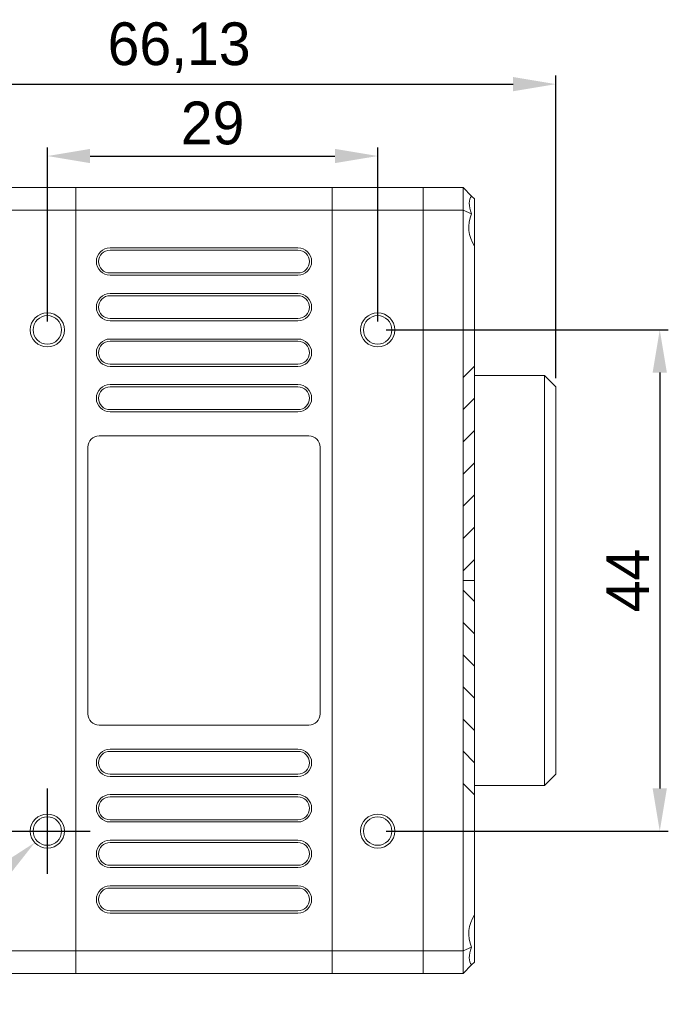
# Model space of a CAD drawing. Header units: millimetres. Extents: x 0 to 297, y 0 to 210.
# Tile 13 of 48: x 143 to 181, y 32 to 89. Entities that reach past the tile are written whole.
import ezdxf

# ---------------------------------------------------------------- set-up
doc = ezdxf.new("R2010")
doc.units = ezdxf.units.MM
doc.layers.add('1', color=7, linetype='Continuous', true_color=0xffffff)
doc.styles.add('LL', font='txt')
doc.dimstyles.new('ISO-25', dxfattribs={"dimtxt": 2.5, "dimasz": 2.5, "dimexe": 0.5, "dimexo": 0.5, "dimtad": 1, "dimlfac": 1.5, "dimtxsty": 'LL', "dimcen": 2.5, "dimadec": 0, "dimazin": 0, "dimtfac": 1, "dimtmove": 0, "dimatfit": 3, "dimfxl": 1, "dimarcsym": 0})
doc.dimstyles.new('ISO-25(2)', dxfattribs={"dimtxt": 2.5, "dimasz": 2.5, "dimexe": 0.5, "dimexo": 0.5, "dimtad": 1, "dimtih": 1, "dimtoh": 1, "dimlfac": 1.5, "dimtxsty": 'LL', "dimcen": 2.5, "dimadec": 0, "dimazin": 0, "dimtfac": 1, "dimtofl": 0, "dimtmove": 0, "dimatfit": 3, "dimfxl": 1, "dimarcsym": 0})

# ---------------------------------------------------------------- blocks, each defined once
blk = doc.blocks.new('*D2')
at = {"color": 0, "lineweight": -2, "transparency": 16777216}
for p, q in [((130.003, 69.381), (130.003, 85.998)), ((174.089, 68.281), (174.089, 85.998)), ((132.503, 85.498), (171.589, 85.498))]:
    blk.add_line(p, q, dxfattribs=at)
at = {"color": 0, "lineweight": 18, "transparency": 16777216}
for points in [[(132.503, 85.915), (132.503, 85.081), (130.003, 85.498)], [(171.589, 85.915), (171.589, 85.081), (174.089, 85.498)]]:
    blk.add_solid(points, dxfattribs=at)
at = {"layer": 'Defpoints', "color": 0, "lineweight": 18, "transparency": 16777216}
for p in [(174.089, 85.498), (130.003, 68.881), (174.089, 67.781)]:
    blk.add_point(p, dxfattribs=at)
at = {"color": 0, "lineweight": 18, "transparency": 16777216, "insert": (152.046, 87.63), "char_height": 2.5, "attachment_point": 5, "style": 'LL'}
blk.add_mtext('66,13', dxfattribs=at)
blk = doc.blocks.new('*D4')
at = {"color": 0, "lineweight": -2, "transparency": 16777216}
for p, q in [((164.169, 71.114), (180.678, 71.114)), ((180.178, 68.614), (180.178, 44.281)), ((164.169, 41.781), (180.678, 41.781))]:
    blk.add_line(p, q, dxfattribs=at)
at = {"color": 0, "lineweight": 18, "transparency": 16777216}
for points in [[(179.761, 68.614), (180.595, 68.614), (180.178, 71.114)], [(179.761, 44.281), (180.595, 44.281), (180.178, 41.781)]]:
    blk.add_solid(points, dxfattribs=at)
at = {"layer": 'Defpoints', "color": 0, "lineweight": 18, "transparency": 16777216}
for p in [(163.669, 71.114), (163.669, 41.781), (180.178, 41.781)]:
    blk.add_point(p, dxfattribs=at)
at = {"color": 0, "lineweight": 18, "transparency": 16777216, "insert": (178.303, 56.448), "char_height": 2.5, "attachment_point": 5, "rotation": 90, "style": 'LL'}
blk.add_mtext('44', dxfattribs=at)
blk = doc.blocks.new('*D5')
at = {"color": 0, "lineweight": -2, "transparency": 16777216}
for p, q in [((144.336, 71.614), (144.336, 81.791)), ((146.836, 81.291), (161.169, 81.291)), ((163.669, 71.614), (163.669, 81.791))]:
    blk.add_line(p, q, dxfattribs=at)
at = {"color": 0, "lineweight": 18, "transparency": 16777216}
for points in [[(146.836, 81.708), (146.836, 80.875), (144.336, 81.291)], [(161.169, 81.708), (161.169, 80.875), (163.669, 81.291)]]:
    blk.add_solid(points, dxfattribs=at)
at = {"layer": 'Defpoints', "color": 0, "lineweight": 18, "transparency": 16777216}
for p in [(163.669, 81.291), (144.336, 71.114), (163.669, 71.114)]:
    blk.add_point(p, dxfattribs=at)
at = {"color": 0, "lineweight": 18, "transparency": 16777216, "insert": (154.003, 83.208), "char_height": 2.5, "attachment_point": 5, "style": 'LL'}
blk.add_mtext('29', dxfattribs=at)
blk = doc.blocks.new('*D6')
at = {"color": 0, "lineweight": -2, "transparency": 16777216}
for p, q in [((144.336, 39.281), (144.336, 44.281)), ((141.836, 41.781), (146.836, 41.781)), ((135.191, 33.448), (141.749, 39.424)), ((118.604, 33.448), (135.191, 33.448))]:
    blk.add_line(p, q, dxfattribs=at)
at = {"color": 0, "lineweight": 18, "transparency": 16777216}
blk.add_solid([(141.468, 39.731), (142.03, 39.116), (143.597, 41.107)], dxfattribs=at)
at = {"layer": 'Defpoints', "color": 0, "lineweight": 18, "transparency": 16777216}
for p in [(145.075, 42.455), (143.597, 41.107)]:
    blk.add_point(p, dxfattribs=at)
at = {"color": 0, "lineweight": 18, "transparency": 16777216, "insert": (126.585, 35.371), "char_height": 2.5, "attachment_point": 5, "style": 'LL'}
blk.add_mtext('16-M3 {\\Fgdt|c134;x}4', dxfattribs=at)

msp = doc.modelspace()

# ---------------------------------------------------------------- linework, layer by layer
at = {"layer": '1', "color": 7, "linetype": 'Continuous', "lineweight": 13}
for p, q in [((137.4693, 79.4476), (146.0026, 79.4476)), ((146.0026, 79.4476), (146.0026, 78.1143)), ((146.0026, 78.1143), (146.0026, 79.4476)), ((146.0026, 79.4476), (161.0026, 79.4476)), ((161.0026, 78.1143), (161.0026, 79.4476)), ((161.0026, 79.4476), (166.336, 79.4476)), ((161.0026, 79.4476), (161.0026, 78.1143)), ((166.336, 78.1143), (166.336, 79.4476)), ((166.336, 79.4476), (166.336, 78.1143)), ((166.336, 79.4476), (168.6693, 79.4476)), ((169.1669, 78.95), (168.6693, 79.4476)), ((168.6693, 78.1143), (168.6693, 79.4476)), ((169.336, 78.781), (169.1669, 78.95)), ((169.336, 76.0087), (169.336, 78.781)), ((146.0026, 78.1143), (137.4693, 78.1143)), ((146.0026, 34.781), (146.0026, 78.1143)), ((161.0026, 78.1143), (146.0026, 78.1143)), ((146.0026, 34.781), (146.0026, 78.1143)), ((166.336, 78.1143), (161.0026, 78.1143)), ((161.0026, 78.1143), (161.0026, 34.781)), ((161.0026, 34.781), (161.0026, 78.1143)), ((166.336, 78.1143), (166.336, 34.781)), ((166.336, 34.781), (166.336, 78.1143)), ((168.6693, 78.1143), (166.336, 78.1143)), ((168.6693, 78.1143), (169.1669, 77.9082)), ((168.6693, 68.3316), (168.6693, 78.1143)), ((148.0026, 75.9143), (159.0026, 75.9143)), ((159.0026, 75.781), (148.0026, 75.781)), ((169.336, 76.0088), (169.336, 68.9982)), ((148.0026, 74.4476), (159.0026, 74.4476)), ((159.0026, 74.3143), (148.0026, 74.3143)), ((148.0026, 73.2476), (159.0026, 73.2476)), ((159.0026, 73.1143), (148.0026, 73.1143)), ((148.0026, 71.781), (159.0026, 71.781)), ((159.0026, 71.6476), (148.0026, 71.6476)), ((148.0026, 70.581), (159.0026, 70.581)), ((159.0026, 70.4476), (148.0026, 70.4476)), ((148.0026, 69.1143), (159.0026, 69.1143)), ((159.0026, 68.981), (148.0026, 68.981)), ((169.336, 68.9982), (168.6693, 68.3316)), ((169.336, 67.1126), (169.336, 68.9983)), ((168.6693, 68.3316), (168.6693, 66.446)), ((173.4226, 68.4476), (169.336, 68.4476)), ((174.0893, 67.781), (173.4226, 68.4476)), ((173.4226, 44.4476), (173.4226, 68.4476)), ((148.0026, 67.9143), (159.0026, 67.9143)), ((159.0026, 67.781), (148.0026, 67.781)), ((174.0893, 67.781), (174.0893, 45.1143)), ((168.6693, 66.446), (169.336, 67.1126)), ((169.336, 67.1126), (169.336, 65.227)), ((148.0026, 66.4476), (159.0026, 66.4476)), ((159.0026, 66.3143), (148.0026, 66.3143)), ((168.6693, 64.5603), (168.6693, 66.446)), ((169.336, 65.227), (168.6693, 64.5603)), ((169.336, 63.3414), (169.336, 65.2272)), ((159.636, 64.9143), (147.3693, 64.9143)), ((168.6693, 64.5603), (168.6693, 62.6747)), ((146.7026, 64.2476), (146.7026, 48.6476)), ((160.3026, 48.6476), (160.3026, 64.2476)), ((168.6693, 62.6747), (169.336, 63.3414)), ((169.336, 63.3414), (169.336, 61.4558)), ((168.6693, 60.7891), (168.6693, 62.6747)), ((169.336, 61.4558), (168.6693, 60.7891)), ((169.336, 59.5701), (169.336, 61.4558)), ((168.6693, 60.7891), (168.6693, 58.9035)), ((168.6693, 58.9035), (169.336, 59.5701)), ((169.336, 59.5701), (169.336, 57.6845)), ((168.6693, 57.0179), (168.6693, 58.9035)), ((169.336, 57.6845), (168.6693, 57.0179)), ((169.336, 56.4476), (169.336, 57.6846)), ((168.6693, 57.0179), (168.6693, 55.8774)), ((169.336, 56.4476), (168.6693, 56.4476)), ((169.336, 55.2107), (169.336, 56.4476)), ((168.6693, 55.8774), (169.336, 55.2107)), ((168.6693, 53.9918), (168.6693, 55.8774)), ((169.336, 55.2107), (169.336, 53.3251)), ((169.336, 53.3251), (168.6693, 53.9918)), ((168.6693, 53.9918), (168.6693, 52.1062)), ((169.336, 51.4395), (169.336, 53.3251)), ((168.6693, 52.1062), (169.336, 51.4395)), ((168.6693, 50.2206), (168.6693, 52.1062)), ((169.336, 51.4395), (169.336, 49.5539)), ((169.336, 49.5539), (168.6693, 50.2206)), ((168.6693, 50.2206), (168.6693, 48.3349)), ((169.336, 47.6681), (169.336, 49.5539)), ((147.3693, 47.981), (159.636, 47.981)), ((168.6693, 48.3349), (169.336, 47.6683)), ((168.6693, 46.4493), (168.6693, 48.3349)), ((169.336, 47.6683), (169.336, 45.7827)), ((148.0026, 46.581), (159.0026, 46.581)), ((159.0026, 46.4476), (148.0026, 46.4476)), ((169.336, 45.7827), (168.6693, 46.4493)), ((168.6693, 46.4493), (168.6693, 44.5637)), ((169.336, 43.8969), (169.336, 45.7827)), ((148.0026, 45.1143), (159.0026, 45.1143)), ((159.0026, 44.981), (148.0026, 44.981)), ((173.4226, 44.4476), (174.0893, 45.1143)), ((168.6693, 44.5637), (169.336, 43.897)), ((168.6693, 34.781), (168.6693, 44.5637)), ((169.336, 44.4476), (173.4226, 44.4476)), ((148.0026, 43.9143), (159.0026, 43.9143)), ((169.336, 43.897), (169.336, 36.8865)), ((159.0026, 43.781), (148.0026, 43.781)), ((148.0026, 42.4476), (159.0026, 42.4476)), ((159.0026, 42.3143), (148.0026, 42.3143)), ((148.0026, 41.2476), (159.0026, 41.2476)), ((159.0026, 41.1143), (148.0026, 41.1143)), ((148.0026, 39.781), (159.0026, 39.781)), ((159.0026, 39.6476), (148.0026, 39.6476)), ((148.0026, 38.581), (159.0026, 38.581)), ((159.0026, 38.4476), (148.0026, 38.4476)), ((148.0026, 37.1143), (159.0026, 37.1143)), ((159.0026, 36.981), (148.0026, 36.981)), ((169.336, 36.8866), (169.336, 34.1143)), ((140.136, 34.781), (146.0026, 34.781)), ((146.0026, 34.781), (146.0026, 33.4476)), ((146.0026, 33.4476), (146.0026, 34.781)), ((146.0026, 34.781), (161.0026, 34.781)), ((161.0026, 33.4476), (161.0026, 34.781)), ((161.0026, 34.781), (166.336, 34.781)), ((161.0026, 34.781), (161.0026, 33.4476)), ((166.336, 33.4476), (166.336, 34.781)), ((166.336, 34.781), (166.336, 33.4476)), ((166.336, 34.781), (168.6693, 34.781)), ((168.6693, 34.781), (169.1669, 34.9871)), ((168.6693, 33.4476), (168.6693, 34.781)), ((169.1669, 33.9453), (169.336, 34.1143)), ((146.0026, 33.4476), (140.136, 33.4476)), ((161.0026, 33.4476), (146.0026, 33.4476)), ((166.336, 33.4476), (161.0026, 33.4476)), ((168.6693, 33.4476), (166.336, 33.4476)), ((168.6693, 33.4476), (169.1669, 33.9453))]:
    msp.add_line(p, q, dxfattribs=at)
for centre, radius in [((144.336, 71.1143), 1), ((163.6693, 71.1143), 1), ((144.336, 71.1143), 0.8333), ((163.6693, 71.1143), 0.8333), ((144.336, 41.781), 1), ((163.6693, 41.781), 1), ((144.336, 41.781), 0.8333), ((163.6693, 41.781), 0.8333)]:
    msp.add_circle(centre, radius, dxfattribs=at)
for centre, radius, start, end in [((171.0026, 77.1143), 2, 156.613269, 213.55731), ((148.0026, 75.1143), 0.8, 90, 270), ((148.0026, 75.1143), 0.6667, 90, 270), ((159.0026, 75.1143), 0.8, 270, 90), ((159.0026, 75.1143), 0.6667, 270, 90), ((148.0026, 72.4476), 0.8, 90, 270), ((159.0026, 72.4476), 0.8, 270, 90), ((148.0026, 72.4476), 0.6667, 90, 270), ((159.0026, 72.4476), 0.6667, 270, 90), ((148.0026, 69.781), 0.8, 90, 270), ((148.0026, 69.781), 0.6667, 90, 270), ((159.0026, 69.781), 0.8, 270, 90), ((159.0026, 69.781), 0.6667, 270, 90), ((148.0026, 67.1143), 0.8, 90, 270), ((148.0026, 67.1143), 0.6667, 90, 270), ((159.0026, 67.1143), 0.8, 270, 90), ((159.0026, 67.1143), 0.6667, 270, 90), ((147.3693, 64.2476), 0.6667, 90, 180), ((159.636, 64.2476), 0.6667, 360, 90), ((147.3693, 48.6476), 0.6667, 180, 270), ((159.636, 48.6476), 0.6667, 270, 360), ((148.0026, 45.781), 0.8, 90, 270), ((148.0026, 45.781), 0.6667, 90, 270), ((159.0026, 45.781), 0.8, 270, 90), ((159.0026, 45.781), 0.6667, 270, 90), ((148.0026, 43.1143), 0.8, 90, 270), ((159.0026, 43.1143), 0.8, 270, 90), ((148.0026, 43.1143), 0.6667, 90, 270), ((159.0026, 43.1143), 0.6667, 270, 90), ((148.0026, 40.4476), 0.8, 90, 270), ((148.0026, 40.4476), 0.6667, 90, 270), ((159.0026, 40.4476), 0.8, 270, 90), ((159.0026, 40.4476), 0.6667, 270, 90), ((148.0026, 37.781), 0.8, 90, 270), ((148.0026, 37.781), 0.6667, 90, 270), ((159.0026, 37.781), 0.8, 270, 90), ((159.0026, 37.781), 0.6667, 270, 90), ((171.0026, 35.781), 2, 146.44269, 203.386731)]:
    msp.add_arc(centre, radius, start, end, dxfattribs=at)
for centre, major_axis, start_param, end_param in [((171.0263, 77.1143), (-1.8478, 1.8478), 0.0154764, 0.7699218), ((171.0263, 35.781), (-1.8478, -1.8478), 5.5132635, 6.2677089)]:
    msp.add_ellipse(centre, major_axis=major_axis, ratio=0.4142136, start_param=start_param, end_param=end_param, dxfattribs=at)
msp.add_open_spline([(159.468, 39.9746), (159.4505, 39.9444), (159.433, 39.9143)], degree=2, dxfattribs=at)

# ---------------------------------------------------------------- dimensions: what is measured, and where the dimension line sits
at = {"lineweight": 18}
dim = msp.add_linear_dim(base=(174.0893, 85.4981), p1=(130.0026, 68.881), p2=(174.0893, 67.781), dimstyle='ISO-25', dxfattribs=at)
dim.commit()
dim.dimension.update_dxf_attribs({"geometry": '*D2', "text_midpoint": (152.046, 85.4981), "dimtype": 160})
dim = msp.add_linear_dim(base=(163.6693, 81.2914), p1=(144.336, 71.1143), p2=(163.6693, 71.1143), dimstyle='ISO-25', dxfattribs=at)
dim.commit()
dim.dimension.update_dxf_attribs({"geometry": '*D5', "text_midpoint": (154.0026, 83.2084)})
dim = msp.add_linear_dim(base=(180.178, 41.781), p1=(163.6693, 71.1143), p2=(163.6693, 41.781), angle=90, dimstyle='ISO-25', dxfattribs=at)
dim.commit()
dim.dimension.update_dxf_attribs({"geometry": '*D4', "text_midpoint": (178.303, 56.4476)})
dim = msp.add_diameter_dim_2p(p1=(145.0751, 42.4545), p2=(143.5968, 41.1074), text='16-M3 {\\Fgdt|c134;x}4', dimstyle='ISO-25(2)', dxfattribs=at)
dim.commit()
dim.dimension.update_dxf_attribs({"geometry": '*D6', "text_midpoint": (126.5854, 33.4476), "dimtype": 163})

doc.saveas('drawing.dxf')
